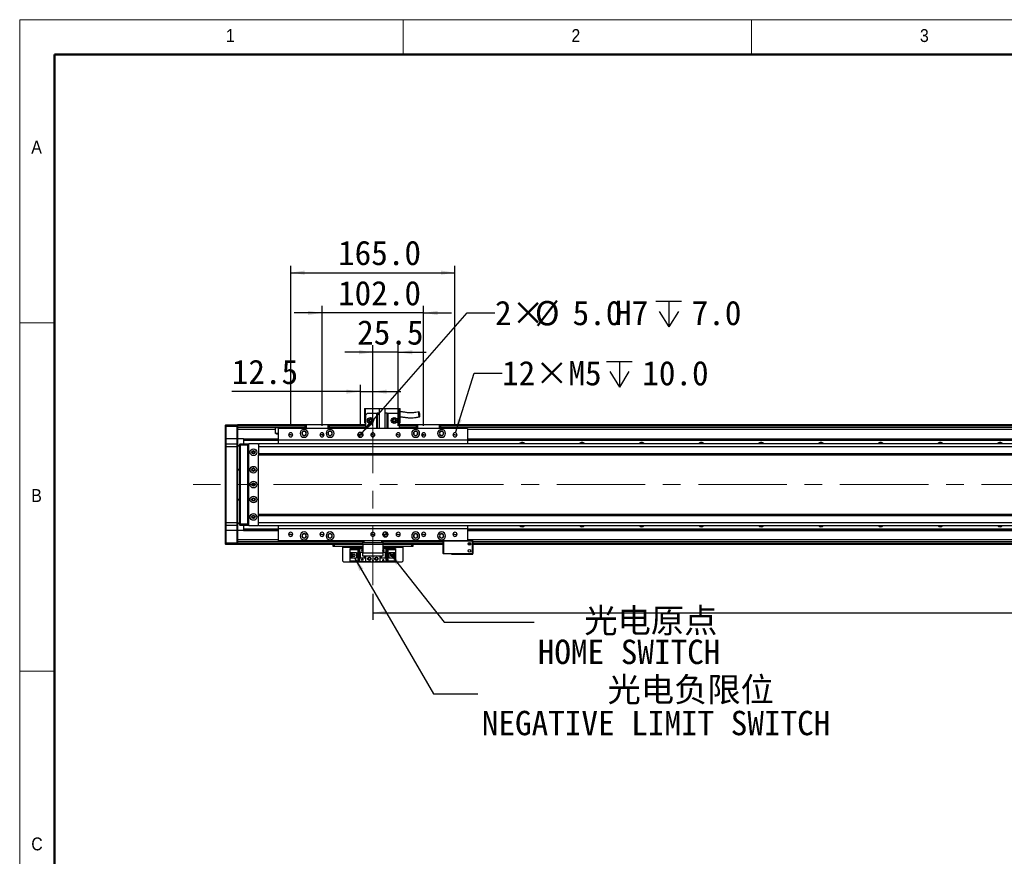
# Model space of a CAD drawing. Header units: millimetres. Extents: x 35 to 2924, y 35 to 2044.
# Tile 2 of 8: x 35 to 1024, y 1204 to 2044. Entities that reach past the tile are written whole.
import ezdxf

# ---------------------------------------------------------------- set-up
doc = ezdxf.new("R2010")
doc.units = ezdxf.units.MM
doc.header["$LTSCALE"] = 7
doc.linetypes.add('CENTERX2', pattern=[20.32, 12.7, -2.54, 2.54, -2.54])
doc.layers.add('DIMNS', color=7, linetype='Continuous')
doc.styles.add('SLDTEXTSTYLE1', font='Gothic.ttf', dxfattribs={"width": 0.913})
doc.styles.add('SLDTEXTSTYLE11', font='txt', dxfattribs={"bigfont": 'bigfont'})
doc.styles.add('SLDTEXTSTYLE8', font='txt')
doc.styles.add('SLDTEXTSTYLE9', font='txt')
doc.dimstyles.new('SLDDIMSTYLE0', dxfattribs={"dimtxt": 24.5, "dimasz": 14, "dimexe": 0, "dimexo": 0.0625, "dimgap": 6.125, "dimtad": 2, "dimdec": 1, "dimrnd": 1e-09, "dimzin": 4, "dimdsep": 46, "dimtxsty": 'SLDTEXTSTYLE9', "dimsah": 1, "dimcen": 0.09, "dimadec": 0, "dimazin": 1, "dimtfac": 1, "dimtdec": 1, "dimtofl": 0, "dimtmove": 0, "dimatfit": 3, "dimfxl": 0, "dimfrac": 2, "dimtolj": 1, "dimtzin": 12, "dimarcsym": 0})
doc.dimstyles.new('SLDDIMSTYLE1', dxfattribs={"dimtxt": 24.5, "dimasz": 14, "dimexe": 0, "dimexo": 0.0625, "dimgap": 6.125, "dimtad": 2, "dimdec": 1, "dimrnd": 1e-09, "dimzin": 4, "dimdsep": 46, "dimtxsty": 'SLDTEXTSTYLE9', "dimsah": 1, "dimcen": 0.09, "dimadec": 0, "dimazin": 1, "dimtfac": 1, "dimtdec": 1, "dimtmove": 0, "dimatfit": 0, "dimfxl": 0, "dimfrac": 2, "dimtolj": 1, "dimtzin": 12, "dimarcsym": 0})
doc.dimstyles.new('SLDDIMSTYLE2', dxfattribs={"dimtxt": 0.18, "dimasz": 14, "dimexe": 0, "dimexo": 0.0625, "dimgap": 0, "dimtad": 0, "dimtih": 1, "dimtoh": 1, "dimdec": 0, "dimrnd": 1e-09, "dimzin": 0, "dimdsep": 46, "dimtxsty": 'Standard', "dimsah": 1, "dimcen": 0.09, "dimadec": 0, "dimazin": 0, "dimtfac": 14, "dimtdec": 0, "dimtofl": 0, "dimtmove": 0, "dimatfit": 3, "dimfxl": 0, "dimfrac": 2, "dimtolj": 1, "dimtzin": 0, "dimarcsym": 0})
doc.dimstyles.new('SLDDIMSTYLE3', dxfattribs={"dimtxt": 24.5, "dimasz": 14, "dimexe": 0, "dimexo": 0.0625, "dimgap": 6.125, "dimtad": 2, "dimdec": 1, "dimrnd": 1e-09, "dimzin": 12, "dimdsep": 46, "dimtxsty": 'SLDTEXTSTYLE9', "dimsah": 1, "dimcen": 0.09, "dimadec": 0, "dimazin": 3, "dimtfac": 1, "dimtdec": 1, "dimtmove": 0, "dimatfit": 0, "dimfxl": 0, "dimfrac": 2, "dimtolj": 1, "dimtzin": 12, "dimarcsym": 0})
doc.dimstyles.new('SLDDIMSTYLE7', dxfattribs={"dimtxt": 24.5, "dimasz": 14, "dimexe": 0, "dimexo": 0.0625, "dimgap": 6.125, "dimtad": 0, "dimtih": 1, "dimtoh": 1, "dimdec": 1, "dimrnd": 1e-09, "dimzin": 4, "dimdsep": 46, "dimtxsty": 'SLDTEXTSTYLE9', "dimsah": 1, "dimcen": 0, "dimadec": 0, "dimazin": 1, "dimtfac": 1, "dimtdec": 1, "dimtofl": 0, "dimtmove": 0, "dimatfit": 3, "dimfxl": 0, "dimfrac": 2, "dimtolj": 1, "dimtzin": 12, "dimarcsym": 0})
doc.dimstyles.new('SLDDIMSTYLE8', dxfattribs={"dimtxt": 24.5, "dimasz": 14, "dimexe": 0, "dimexo": 0.0625, "dimgap": 6.125, "dimtad": 0, "dimtih": 1, "dimtoh": 1, "dimdec": 1, "dimrnd": 1e-09, "dimzin": 12, "dimdsep": 46, "dimtxsty": 'SLDTEXTSTYLE9', "dimsah": 1, "dimcen": 0, "dimadec": 0, "dimazin": 3, "dimtfac": 1, "dimtdec": 1, "dimtofl": 0, "dimtmove": 0, "dimatfit": 3, "dimfxl": 0, "dimfrac": 2, "dimtolj": 1, "dimtzin": 12, "dimarcsym": 0})

# ---------------------------------------------------------------- blocks, each defined once
blk = doc.blocks.new('_D_28')
at = {"layer": 'DIMNS'}
for p, q in [((377.19, 1635.87), (377.19, 1677.37)), ((389.69, 1635.87), (389.69, 1677.37)), ((377.19, 1670.37), (247.98, 1670.37)), ((377.19, 1670.37), (389.69, 1670.37)), ((389.69, 1670.37), (417.69, 1670.37))]:
    blk.add_line(p, q, dxfattribs=at)
for points in [[(377.19, 1670.37), (363.19, 1672.47), (363.19, 1668.27)], [(389.69, 1670.37), (403.69, 1668.27), (403.69, 1672.47)]]:
    blk.add_solid(points, dxfattribs=at)
at = {"layer": 'DIMNS', "insert": (247.98, 1702.51), "char_height": 24.5, "attachment_point": 1, "style": 'SLDTEXTSTYLE9'}
blk.add_mtext('12.5', dxfattribs=at)
blk = doc.blocks.new('_D_29')
at = {"layer": 'DIMNS'}
for p, q in [((338.69, 1635.87), (338.69, 1756.44)), ((440.69, 1635.87), (440.69, 1756.44)), ((338.69, 1749.44), (310.69, 1749.44)), ((440.69, 1749.44), (338.69, 1749.44)), ((440.69, 1749.44), (468.69, 1749.44))]:
    blk.add_line(p, q, dxfattribs=at)
for points in [[(338.69, 1749.44), (324.69, 1751.54), (324.69, 1747.34)], [(440.69, 1749.44), (454.69, 1747.34), (454.69, 1751.54)]]:
    blk.add_solid(points, dxfattribs=at)
at = {"layer": 'DIMNS', "insert": (354.73, 1781.59), "char_height": 24.5, "attachment_point": 1, "style": 'SLDTEXTSTYLE9'}
blk.add_mtext('102.0', dxfattribs=at)
blk = doc.blocks.new('_D_30')
at = {"layer": 'DIMNS'}
for p, q in [((307.19, 1635.87), (307.19, 1796.88)), ((472.19, 1635.87), (472.19, 1796.88)), ((307.19, 1789.88), (472.19, 1789.88))]:
    blk.add_line(p, q, dxfattribs=at)
for points in [[(307.19, 1789.88), (321.19, 1787.78), (321.19, 1791.98)], [(472.19, 1789.88), (458.19, 1791.98), (458.19, 1787.78)]]:
    blk.add_solid(points, dxfattribs=at)
at = {"layer": 'DIMNS', "insert": (354.73, 1822.02), "char_height": 24.5, "attachment_point": 1, "style": 'SLDTEXTSTYLE9'}
blk.add_mtext('165.0', dxfattribs=at)
blk = doc.blocks.new('_D_31')
at = {"layer": 'DIMNS'}
for p, q in [((389.69, 1635.87), (389.69, 1716.94)), ((415.19, 1635.87), (415.19, 1716.94)), ((389.69, 1709.94), (361.69, 1709.94)), ((415.19, 1709.94), (389.69, 1709.94)), ((415.19, 1709.94), (443.19, 1709.94))]:
    blk.add_line(p, q, dxfattribs=at)
for points in [[(389.69, 1709.94), (375.69, 1712.04), (375.69, 1707.84)], [(415.19, 1709.94), (429.19, 1707.84), (429.19, 1712.04)]]:
    blk.add_solid(points, dxfattribs=at)
at = {"layer": 'DIMNS', "insert": (373.92, 1742.09), "char_height": 24.5, "attachment_point": 1, "style": 'SLDTEXTSTYLE9'}
blk.add_mtext('25.5', dxfattribs=at)
blk = doc.blocks.new('SW_SYMBOL_HOLE_DEPTH')
at = {"layer": 'DIMNS', "color": 0}
for p, q in [((0, 6125), (5600, 6125)), ((2800, 6125), (2800, 525)), ((700, 3885), (2800, 525)), ((4900, 3885), (2800, 525))]:
    blk.add_line(p, q, dxfattribs=at)
blk = doc.blocks.new('_D_33')
at = {"layer": 'DIMNS'}
for p, q in [((472.81, 1628.99), (491.42, 1688.84)), ((491.42, 1688.84), (519.42, 1688.84))]:
    blk.add_line(p, q, dxfattribs=at)
blk.add_solid([(472.81, 1628.99), (478.98, 1641.74), (474.97, 1642.98)], dxfattribs=at)
at = {"layer": 'DIMNS', "xscale": 0.004592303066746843, "yscale": 0.004592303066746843, "zscale": 0.004592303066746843}
blk.add_blockref('SW_SYMBOL_HOLE_DEPTH', (624.4, 1672.62), dxfattribs=at)
at = {"layer": 'DIMNS', "char_height": 24.5, "attachment_point": 1, "style": 'SLDTEXTSTYLE9'}
for s, insert in [('12×M5', (519.42, 1701.19)), ('10.0', (660.26, 1701.19))]:
    blk.add_mtext(s, dxfattribs=dict(at, insert=insert))
blk = doc.blocks.new('_D_34')
at = {"layer": 'DIMNS'}
for p, q in [((378.84, 1628.87), (484.35, 1749.44)), ((484.35, 1749.44), (512.35, 1749.44))]:
    blk.add_line(p, q, dxfattribs=at)
blk.add_solid([(378.84, 1628.87), (389.64, 1638.02), (386.48, 1640.78)], dxfattribs=at)
at = {"layer": 'DIMNS', "xscale": 0.004592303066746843, "yscale": 0.004592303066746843, "zscale": 0.004592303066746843}
blk.add_blockref('SW_SYMBOL_HOLE_DEPTH', (674, 1733.12), dxfattribs=at)
at = {"layer": 'DIMNS', "char_height": 24.5, "attachment_point": 1, "style": 'SLDTEXTSTYLE9'}
for s, insert in [('2×', (512.35, 1761.68)), ('%%c', (552.44, 1761.45)), ('5.0', (590.29, 1761.68)), ('H7', (632.96, 1761.68)), ('7.0', (709.86, 1761.68))]:
    blk.add_mtext(s, dxfattribs=dict(at, insert=insert))
blk = doc.blocks.new('_D_35')
at = {"layer": 'DIMNS'}
for p, q in [((389.69, 1467.14), (389.69, 1441.28)), ((2189.69, 1467.14), (2189.69, 1441.28)), ((389.69, 1448.28), (2189.69, 1448.28))]:
    blk.add_line(p, q, dxfattribs=at)
for points in [[(389.69, 1448.28), (403.69, 1446.18), (403.69, 1450.38)], [(2189.69, 1448.28), (2175.69, 1450.38), (2175.69, 1446.18)]]:
    blk.add_solid(points, dxfattribs=at)
at = {"layer": 'DIMNS', "insert": (1223.01, 1480.43), "char_height": 24.5, "attachment_point": 1, "style": 'SLDTEXTSTYLE9'}
blk.add_mtext('1800.0', dxfattribs=at)
blk = doc.blocks.new('SW_NOTE_8')
at = {"layer": 'DIMNS', "color": 0, "char_height": 24.5, "attachment_point": 1}
for s, insert, style in [('{\\fMicrosoft YaHei|b0|i0|c134|p34; 光电原点}', (42.12, 13.85), 'SLDTEXTSTYLE11'), ('HOME SWITCH', (3.73, -17.65), 'SLDTEXTSTYLE8')]:
    blk.add_mtext(s, dxfattribs=dict(at, insert=insert, style=style))
blk = doc.blocks.new('SW_NOTE_9')
at = {"layer": 'DIMNS', "color": 0, "char_height": 24.5, "attachment_point": 1}
for s, insert, style in [('{\\fMicrosoft YaHei|b0|i0|c134|p34;    光电负限位}', (97.24, 16.55), 'SLDTEXTSTYLE11'), ('NEGATIVE LIMIT SWITCH', (4.15, -17.1), 'SLDTEXTSTYLE8')]:
    blk.add_mtext(s, dxfattribs=dict(at, insert=insert, style=style))
blk = doc.blocks.new('SW_DOWELSYMBOL_5')
at = {"linetype": 'Continuous', "lineweight": 18}
h = blk.add_hatch(color=0, dxfattribs=at)
edge = h.paths.add_edge_path(flags=0)
edge.add_arc((0, 0), 2.5, 180, 270)
edge.add_line((0, -2.5), (0, 0))
edge.add_line((0, 0), (-2.5, 0))
h = blk.add_hatch(color=0, dxfattribs=at)
edge = h.paths.add_edge_path(flags=0)
edge.add_arc((0, 0), 2.5, 0, 90)
edge.add_line((0, 2.5), (0, 0))
edge.add_line((0, 0), (2.5, 0))
at = {"layer": 'DIMNS', "color": 0}
blk.add_circle((0, 0), 2.5, dxfattribs=at)
blk = doc.blocks.new('SW_DOWELSYMBOL_6')
at = {"linetype": 'Continuous', "lineweight": 18}
h = blk.add_hatch(color=0, dxfattribs=at)
edge = h.paths.add_edge_path(flags=0)
edge.add_arc((0, 0), 2.5, 180, 270)
edge.add_line((0, -2.5), (0, 0))
edge.add_line((0, 0), (-2.5, 0))
h = blk.add_hatch(color=0, dxfattribs=at)
edge = h.paths.add_edge_path(flags=0)
edge.add_arc((0, 0), 2.5, 0, 90)
edge.add_line((0, 2.5), (0, 0))
edge.add_line((0, 0), (2.5, 0))
at = {"layer": 'DIMNS', "color": 0}
blk.add_circle((0, 0), 2.5, dxfattribs=at)

msp = doc.modelspace()

# ---------------------------------------------------------------- linework, layer by layer
at = {"color": 7, "linetype": 'Continuous', "lineweight": 18}
for p, q in [((2905, 2044), (35, 2044)), ((35, 2044), (35, 35)), ((420, 2009), (420, 2044)), ((770, 2044), (770, 2009)), ((70, 2009), (2870, 2009)), ((70, 2009), (70, 70)), ((70, 1739.5), (35, 1739.5)), ((35, 1389.5), (70, 1389.5))]:
    msp.add_line(p, q, dxfattribs=at)
at = {"color": 7, "linetype": 'Continuous', "lineweight": 50}
for p, q in [((2870, 2009), (70, 2009)), ((70, 2009), (70, 70))]:
    msp.add_line(p, q, dxfattribs=at)
at = {"color": 7, "linetype": 'Continuous', "lineweight": 25}
for p, q in [((381.19, 1653.28), (382.19, 1653.28)), ((381.19, 1653.28), (381.19, 1638.88)), ((382.19, 1646.88), (382.19, 1653.28)), ((382.19, 1653.28), (396.19, 1653.28)), ((396.19, 1653.48), (396.19, 1633.48)), ((396.19, 1653.48), (402.19, 1653.48)), ((402.19, 1633.48), (402.19, 1653.48)), ((402.19, 1653.28), (416.19, 1653.28)), ((416.19, 1653.28), (417.19, 1653.28)), ((416.19, 1653.28), (416.19, 1646.88)), ((417.19, 1638.88), (417.19, 1653.28)), ((384.19, 1648.88), (382.19, 1646.88)), ((382.19, 1646.88), (382.19, 1633.48)), ((384.19, 1648.88), (393.69, 1648.88)), ((393.69, 1633.48), (393.69, 1648.88)), ((393.69, 1648.88), (394.19, 1648.88)), ((394.19, 1648.88), (394.19, 1633.48)), ((396.19, 1648.88), (394.19, 1648.88)), ((404.19, 1648.88), (402.19, 1648.88)), ((404.19, 1633.48), (404.19, 1648.88)), ((404.19, 1648.88), (404.69, 1648.88)), ((404.69, 1648.88), (414.19, 1648.88)), ((404.69, 1648.88), (404.69, 1633.48)), ((416.19, 1646.88), (414.19, 1648.88)), ((416.19, 1646.88), (416.19, 1633.48)), ((241.69, 1636.68), (241.99, 1636.98)), ((241.69, 1635.48), (241.69, 1636.68)), ((241.69, 1635.48), (241.99, 1635.48)), ((241.69, 1622.98), (241.69, 1635.48)), ((241.99, 1636.98), (241.99, 1635.48)), ((241.99, 1636.98), (253.39, 1636.98)), ((241.99, 1635.48), (241.99, 1622.98)), ((253.39, 1635.48), (241.99, 1635.48)), ((253.39, 1635.48), (253.39, 1636.98)), ((253.39, 1636.98), (253.69, 1636.68)), ((253.39, 1622.98), (253.39, 1635.48)), ((253.39, 1635.48), (253.69, 1635.48)), ((321.69, 1636.98), (253.69, 1636.98)), ((253.69, 1636.98), (253.69, 1636.68)), ((253.69, 1636.68), (253.69, 1635.48)), ((253.69, 1636.48), (321.69, 1636.48)), ((253.69, 1635.48), (253.69, 1622.98)), ((321.69, 1634.49), (253.69, 1634.49)), ((292.05, 1632.49), (253.69, 1632.49)), ((292.05, 1628.38), (292.05, 1632.49)), ((484.69, 1633.48), (294.69, 1633.48)), ((294.69, 1633.48), (294.69, 1621.48)), ((321.69, 1637.18), (321.99, 1637.48)), ((321.69, 1633.48), (321.69, 1637.18)), ((322.69, 1637.18), (321.69, 1637.18)), ((321.99, 1637.48), (322.81, 1637.48)), ((322.69, 1637.18), (322.81, 1637.48)), ((322.69, 1637.18), (322.69, 1633.48)), ((344.69, 1637.18), (322.69, 1637.18)), ((322.81, 1637.48), (344.57, 1637.48)), ((344.69, 1637.18), (344.57, 1637.48)), ((344.57, 1637.48), (345.39, 1637.48)), ((344.69, 1633.48), (344.69, 1637.18)), ((345.69, 1637.18), (344.69, 1637.18)), ((345.39, 1637.48), (345.69, 1637.18)), ((345.69, 1637.18), (345.69, 1633.48)), ((382.19, 1636.98), (345.69, 1636.98)), ((345.69, 1636.48), (382.19, 1636.48)), ((382.19, 1634.49), (345.69, 1634.49)), ((374.69, 1636.78), (382.19, 1636.78)), ((374.69, 1636.78), (374.69, 1636.58)), ((374.69, 1636.58), (382.19, 1636.58)), ((374.69, 1636.48), (374.69, 1636.58)), ((381.19, 1638.88), (382.19, 1638.88)), ((416.19, 1638.88), (417.19, 1638.88)), ((433.69, 1636.98), (416.19, 1636.98)), ((416.19, 1636.78), (433.69, 1636.78)), ((416.19, 1636.58), (433.69, 1636.58)), ((416.19, 1636.48), (433.69, 1636.48)), ((433.69, 1634.49), (416.19, 1634.49)), ((433.69, 1637.18), (433.99, 1637.48)), ((433.69, 1633.48), (433.69, 1637.18)), ((434.69, 1637.18), (433.69, 1637.18)), ((433.99, 1637.48), (434.81, 1637.48)), ((434.69, 1637.18), (434.81, 1637.48)), ((434.69, 1637.18), (434.69, 1633.48)), ((456.69, 1637.18), (434.69, 1637.18)), ((434.81, 1637.48), (456.57, 1637.48)), ((456.69, 1637.18), (456.57, 1637.48)), ((456.57, 1637.48), (457.39, 1637.48)), ((456.69, 1633.48), (456.69, 1637.18)), ((457.69, 1637.18), (456.69, 1637.18)), ((457.39, 1637.48), (457.69, 1637.18)), ((457.69, 1637.18), (457.69, 1633.48)), ((2121.69, 1636.98), (457.69, 1636.98)), ((457.69, 1636.78), (2121.69, 1636.78)), ((457.69, 1636.58), (2121.69, 1636.58)), ((457.69, 1636.48), (2121.69, 1636.48)), ((2121.69, 1634.49), (457.69, 1634.49)), ((484.69, 1633.48), (484.69, 1621.48)), ((241.69, 1622.98), (241.99, 1622.98)), ((241.69, 1617.68), (241.69, 1622.98)), ((241.99, 1622.98), (241.99, 1617.98)), ((253.39, 1622.98), (241.99, 1622.98)), ((253.39, 1617.98), (253.39, 1622.98)), ((253.39, 1622.98), (253.69, 1622.98)), ((259.69, 1622.99), (253.69, 1622.99)), ((253.69, 1622.98), (253.69, 1617.68)), ((259.69, 1622.99), (294.69, 1622.99)), ((259.69, 1622.99), (259.69, 1622.7)), ((259.69, 1622.7), (294.69, 1622.7)), ((259.69, 1622.7), (259.69, 1621.8)), ((259.69, 1621.8), (294.69, 1621.8)), ((259.69, 1621.8), (259.69, 1621.5)), ((294.69, 1628.38), (292.05, 1628.38)), ((307.19, 1626.98), (305.09, 1626.98)), ((307.19, 1626.98), (309.29, 1626.98)), ((338.69, 1626.98), (336.59, 1626.98)), ((338.69, 1626.98), (338.82, 1626.98)), ((340.03, 1626.98), (340.79, 1626.98)), ((377.19, 1626.98), (374.69, 1626.98)), ((377.19, 1626.98), (379.69, 1626.98)), ((389.69, 1626.98), (387.59, 1626.98)), ((389.69, 1626.98), (391.79, 1626.98)), ((415.19, 1626.98), (413.09, 1626.98)), ((415.19, 1626.98), (417.29, 1626.98)), ((439.35, 1626.98), (438.59, 1626.98)), ((440.69, 1626.98), (440.56, 1626.98)), ((440.69, 1626.98), (442.79, 1626.98)), ((472.19, 1626.98), (470.09, 1626.98)), ((472.19, 1626.98), (474.29, 1626.98)), ((484.69, 1622.99), (2094.69, 1622.99)), ((484.69, 1622.7), (2094.69, 1622.7)), ((484.69, 1621.8), (2094.69, 1621.8)), ((241.99, 1617.98), (241.69, 1617.68)), ((241.69, 1614.98), (241.69, 1617.68)), ((241.69, 1538.98), (241.69, 1614.98)), ((241.99, 1614.98), (241.69, 1614.98)), ((241.99, 1617.98), (241.99, 1614.98)), ((241.99, 1617.98), (253.39, 1617.98)), ((241.99, 1614.98), (241.99, 1538.98)), ((253.39, 1614.98), (241.99, 1614.98)), ((253.39, 1614.98), (253.39, 1617.98)), ((253.39, 1617.98), (253.69, 1617.68)), ((253.39, 1538.98), (253.39, 1614.98)), ((253.39, 1614.98), (253.69, 1614.98)), ((253.69, 1617.68), (253.69, 1614.98)), ((253.69, 1616.48), (256.19, 1616.48)), ((256.19, 1615.48), (253.69, 1615.48)), ((253.69, 1614.98), (253.69, 1538.98)), ((256.19, 1617.68), (256.49, 1617.98)), ((256.19, 1616.48), (256.19, 1617.68)), ((256.19, 1537.48), (256.19, 1616.48)), ((256.19, 1616.48), (256.49, 1616.48)), ((256.49, 1617.98), (256.49, 1616.48)), ((256.49, 1617.98), (263.69, 1617.98)), ((256.49, 1616.48), (256.49, 1537.48)), ((263.69, 1616.48), (256.49, 1616.48)), ((259.69, 1621.5), (294.69, 1621.5)), ((259.69, 1621.5), (259.69, 1617.98)), ((263.69, 1617.98), (263.69, 1616.48)), ((263.69, 1617.98), (265.19, 1617.98)), ((264.89, 1617.68), (263.69, 1617.68)), ((263.69, 1616.48), (263.69, 1537.48)), ((264.69, 1615.98), (264.19, 1615.98)), ((264.19, 1615.98), (264.19, 1537.98)), ((265.19, 1617.98), (264.69, 1617.48)), ((264.69, 1617.48), (264.69, 1536.48)), ((274.19, 1617.98), (265.19, 1617.98)), ((274.69, 1617.48), (274.19, 1617.98)), ((2305.19, 1617.98), (274.69, 1617.98)), ((274.69, 1617.98), (274.69, 1617.48)), ((274.69, 1617.35), (274.69, 1617.48)), ((274.69, 1617.35), (274.69, 1614.98)), ((2305.69, 1614.98), (274.69, 1614.98)), ((274.69, 1614.98), (274.69, 1607.98)), ((484.69, 1621.48), (294.69, 1621.48)), ((294.69, 1621.48), (294.69, 1617.98)), ((484.69, 1621.5), (2094.69, 1621.5)), ((484.69, 1621.48), (484.69, 1617.98)), ((270.84, 1609.98), (268.54, 1609.98)), ((2305.69, 1607.98), (274.69, 1607.98)), ((274.69, 1607.98), (274.69, 1606.98)), ((274.69, 1606.98), (2305.69, 1606.98)), ((274.69, 1546.98), (274.69, 1606.98)), ((253.69, 1592.48), (256.19, 1592.48)), ((256.19, 1591.48), (253.69, 1591.48)), ((253.69, 1562.48), (256.19, 1562.48)), ((256.19, 1561.48), (253.69, 1561.48)), ((268.54, 1543.98), (270.84, 1543.98)), ((2305.69, 1546.98), (274.69, 1546.98)), ((274.69, 1545.98), (274.69, 1546.98)), ((274.69, 1545.98), (2305.69, 1545.98)), ((274.69, 1538.98), (274.69, 1545.98)), ((241.69, 1536.28), (241.69, 1538.98)), ((241.99, 1538.98), (241.69, 1538.98)), ((241.99, 1535.98), (241.69, 1536.28)), ((241.69, 1530.98), (241.69, 1536.28)), ((241.99, 1538.98), (241.99, 1535.98)), ((241.99, 1538.98), (253.39, 1538.98)), ((253.39, 1535.98), (241.99, 1535.98)), ((241.99, 1535.98), (241.99, 1530.98)), ((253.39, 1535.98), (253.39, 1538.98)), ((253.39, 1538.98), (253.69, 1538.98)), ((253.39, 1535.98), (253.69, 1536.28)), ((253.39, 1530.98), (253.39, 1535.98)), ((253.69, 1538.98), (253.69, 1536.28)), ((253.69, 1538.48), (256.19, 1538.48)), ((256.19, 1537.48), (253.69, 1537.48)), ((253.69, 1536.28), (253.69, 1530.98)), ((256.19, 1536.28), (256.19, 1537.48)), ((256.19, 1537.48), (256.49, 1537.48)), ((256.19, 1536.28), (256.49, 1535.98)), ((256.49, 1537.48), (256.49, 1535.98)), ((256.49, 1537.48), (263.69, 1537.48)), ((263.69, 1535.98), (256.49, 1535.98)), ((259.69, 1535.98), (259.69, 1532.46)), ((263.69, 1537.48), (263.69, 1535.98)), ((263.69, 1536.28), (264.89, 1536.28)), ((265.19, 1535.98), (263.69, 1535.98)), ((264.19, 1537.98), (264.69, 1537.98)), ((264.69, 1536.48), (265.19, 1535.98)), ((265.19, 1535.98), (274.19, 1535.98)), ((274.19, 1535.98), (274.69, 1536.48)), ((274.69, 1538.98), (2305.69, 1538.98)), ((274.69, 1536.62), (274.69, 1538.98)), ((274.69, 1536.48), (274.69, 1536.62)), ((274.69, 1535.98), (274.69, 1536.48)), ((274.69, 1535.98), (2305.19, 1535.98)), ((294.69, 1535.98), (294.69, 1532.48)), ((484.69, 1535.98), (484.69, 1532.48)), ((241.99, 1530.98), (241.69, 1530.98)), ((241.69, 1518.48), (241.69, 1530.98)), ((253.39, 1530.98), (241.99, 1530.98)), ((241.99, 1530.98), (241.99, 1518.48)), ((253.69, 1530.98), (253.39, 1530.98)), ((253.39, 1518.48), (253.39, 1530.98)), ((253.69, 1530.98), (253.69, 1518.48)), ((259.69, 1530.98), (253.69, 1530.98)), ((259.69, 1532.46), (294.69, 1532.46)), ((259.69, 1532.46), (259.69, 1532.17)), ((259.69, 1532.17), (294.69, 1532.17)), ((259.69, 1532.17), (259.69, 1531.27)), ((259.69, 1531.27), (294.69, 1531.27)), ((259.69, 1531.27), (259.69, 1530.98)), ((259.69, 1530.98), (294.69, 1530.98)), ((484.69, 1532.48), (294.69, 1532.48)), ((294.69, 1532.48), (294.69, 1520.48)), ((307.19, 1526.98), (305.09, 1526.98)), ((307.19, 1526.98), (309.29, 1526.98)), ((338.69, 1526.98), (336.59, 1526.98)), ((338.69, 1526.98), (340.79, 1526.98)), ((389.69, 1526.98), (387.59, 1526.98)), ((389.69, 1526.98), (391.79, 1526.98)), ((402.19, 1526.98), (399.69, 1526.98)), ((402.19, 1526.98), (404.69, 1526.98)), ((415.19, 1526.98), (413.09, 1526.98)), ((415.19, 1526.98), (417.29, 1526.98)), ((440.69, 1526.98), (438.59, 1526.98)), ((440.69, 1526.98), (442.79, 1526.98)), ((472.19, 1526.98), (470.09, 1526.98)), ((472.19, 1526.98), (474.29, 1526.98)), ((484.69, 1532.48), (484.69, 1520.48)), ((484.69, 1532.46), (2094.69, 1532.46)), ((484.69, 1532.17), (2094.69, 1532.17)), ((484.69, 1531.27), (2094.69, 1531.27)), ((484.69, 1530.98), (2094.69, 1530.98)), ((241.99, 1518.48), (241.69, 1518.48)), ((241.69, 1517.28), (241.69, 1518.48)), ((241.99, 1516.98), (241.69, 1517.28)), ((241.99, 1518.48), (241.99, 1516.98)), ((241.99, 1518.48), (253.39, 1518.48)), ((253.39, 1516.98), (241.99, 1516.98)), ((253.39, 1516.98), (253.39, 1518.48)), ((253.69, 1518.48), (253.39, 1518.48)), ((253.69, 1517.28), (253.39, 1516.98)), ((379.69, 1519.48), (253.69, 1519.48)), ((253.69, 1518.48), (253.69, 1517.28)), ((253.69, 1517.28), (253.69, 1516.98)), ((379.69, 1516.98), (253.69, 1516.98)), ((484.69, 1520.48), (294.69, 1520.48)), ((349.69, 1514.98), (349.69, 1516.98)), ((350.69, 1514.98), (349.69, 1514.98)), ((350.69, 1516.98), (350.69, 1514.98)), ((379.69, 1514.98), (350.69, 1514.98)), ((359.69, 1514.98), (359.69, 1513.98)), ((359.69, 1500.18), (359.69, 1513.98)), ((379.69, 1518.48), (379.69, 1520.48)), ((380.69, 1518.48), (379.69, 1518.48)), ((379.69, 1516.98), (379.69, 1518.48)), ((399.69, 1516.98), (379.69, 1516.98)), ((379.69, 1516.98), (379.69, 1508.48)), ((380.69, 1520.48), (380.69, 1518.48)), ((398.69, 1518.48), (380.69, 1518.48)), ((398.69, 1518.48), (398.69, 1520.48)), ((399.69, 1518.48), (398.69, 1518.48)), ((399.69, 1520.48), (399.69, 1518.48)), ((460.19, 1519.48), (399.69, 1519.48)), ((399.69, 1518.48), (399.69, 1516.98)), ((399.69, 1516.98), (399.69, 1508.48)), ((460.19, 1516.98), (399.69, 1516.98)), ((428.69, 1514.98), (399.69, 1514.98)), ((419.69, 1513.98), (419.69, 1514.98)), ((419.69, 1513.98), (419.69, 1500.18)), ((428.69, 1514.98), (428.69, 1516.98)), ((429.69, 1514.98), (428.69, 1514.98)), ((429.69, 1516.98), (429.69, 1514.98)), ((460.49, 1520.48), (460.19, 1520.18)), ((460.19, 1507.78), (460.19, 1520.18)), ((460.49, 1520.18), (460.19, 1520.18)), ((460.49, 1520.18), (460.61, 1520.48)), ((460.49, 1520.18), (460.49, 1507.78)), ((489.89, 1520.18), (460.49, 1520.18)), ((484.69, 1520.78), (490.19, 1520.78)), ((484.69, 1520.48), (489.77, 1520.48)), ((487.84, 1516.98), (485.54, 1516.98)), ((489.89, 1520.18), (489.77, 1520.48)), ((489.77, 1520.48), (489.89, 1520.48)), ((490.19, 1520.18), (489.89, 1520.48)), ((489.89, 1507.78), (489.89, 1520.18)), ((490.19, 1520.18), (489.89, 1520.18)), ((490.19, 1520.18), (490.19, 1520.78)), ((490.19, 1520.18), (490.19, 1507.78)), ((2091.19, 1519.48), (490.19, 1519.48)), ((2091.19, 1516.98), (490.19, 1516.98)), ((366.99, 1511.88), (366.99, 1512.68)), ((366.99, 1512.68), (376.19, 1512.68)), ((375.29, 1511.88), (366.99, 1511.88)), ((366.99, 1511.88), (366.99, 1511.38)), ((374.79, 1511.38), (366.99, 1511.38)), ((366.99, 1508.78), (366.99, 1511.38)), ((366.99, 1508.78), (373.19, 1508.78)), ((366.99, 1503.18), (366.99, 1508.78)), ((373.19, 1503.18), (366.99, 1503.18)), ((366.99, 1500.58), (366.99, 1503.18)), ((368.29, 1503.18), (368.29, 1508.78)), ((368.79, 1508.43), (368.79, 1508.78)), ((373.19, 1508.43), (368.79, 1508.43)), ((368.79, 1503.53), (368.79, 1508.43)), ((368.79, 1503.18), (368.79, 1503.53)), ((368.79, 1503.53), (373.19, 1503.53)), ((371.59, 1506.78), (369.75, 1506.78)), ((369.75, 1506.78), (369.75, 1505.18)), ((369.75, 1505.18), (371.59, 1505.18)), ((371.59, 1506.78), (371.59, 1505.18)), ((373.19, 1508.78), (373.19, 1503.18)), ((374.79, 1511.38), (375.29, 1511.88)), ((374.79, 1500.58), (374.79, 1511.38)), ((375.29, 1500.08), (375.29, 1511.88)), ((376.19, 1512.68), (376.19, 1508.98)), ((376.19, 1512.68), (379.69, 1512.68)), ((376.19, 1508.98), (379.69, 1508.98)), ((376.19, 1508.98), (376.19, 1502.98)), ((376.69, 1508.98), (376.69, 1502.98)), ((376.99, 1508.98), (376.99, 1502.98)), ((378.59, 1511.18), (378.79, 1511.18)), ((379.19, 1509.98), (378.59, 1511.18)), ((378.79, 1511.58), (379.59, 1511.58)), ((378.79, 1511.18), (378.79, 1511.58)), ((379.69, 1510.98), (379.19, 1509.98)), ((379.59, 1511.58), (379.59, 1511.18)), ((379.59, 1511.18), (379.69, 1511.18)), ((379.69, 1508.48), (399.69, 1508.48)), ((379.69, 1504.98), (379.69, 1508.48)), ((399.69, 1504.98), (379.69, 1504.98)), ((381.39, 1502.98), (381.39, 1504.98)), ((381.69, 1502.98), (381.69, 1504.98)), ((382.19, 1504.98), (382.19, 1502.98)), ((389.69, 1504.98), (389.69, 1501.28)), ((397.19, 1502.98), (397.19, 1504.98)), ((397.69, 1504.98), (397.69, 1502.98)), ((397.99, 1504.98), (397.99, 1502.98)), ((399.69, 1512.68), (403.19, 1512.68)), ((399.69, 1510.58), (400.19, 1511.58)), ((399.79, 1510.38), (399.69, 1510.38)), ((399.69, 1508.98), (403.19, 1508.98)), ((399.69, 1508.48), (399.69, 1504.98)), ((399.79, 1509.98), (399.79, 1510.38)), ((400.59, 1509.98), (399.79, 1509.98)), ((400.19, 1511.58), (400.79, 1510.38)), ((400.59, 1510.38), (400.59, 1509.98)), ((400.79, 1510.38), (400.59, 1510.38)), ((402.39, 1502.98), (402.39, 1508.98)), ((402.69, 1502.98), (402.69, 1508.98)), ((403.19, 1508.98), (403.19, 1512.68)), ((403.19, 1512.68), (412.39, 1512.68)), ((403.19, 1502.98), (403.19, 1508.98)), ((412.39, 1511.88), (404.09, 1511.88)), ((404.09, 1511.88), (404.59, 1511.38)), ((404.09, 1511.88), (404.09, 1500.08)), ((404.59, 1511.38), (404.59, 1500.58)), ((412.39, 1511.38), (404.59, 1511.38)), ((406.19, 1508.78), (412.39, 1508.78)), ((406.19, 1503.18), (406.19, 1508.78)), ((410.59, 1508.43), (406.19, 1508.43)), ((406.19, 1503.53), (410.59, 1503.53)), ((412.39, 1503.18), (406.19, 1503.18)), ((409.63, 1506.78), (407.79, 1506.78)), ((407.79, 1505.18), (407.79, 1506.78)), ((407.79, 1505.18), (409.63, 1505.18)), ((409.63, 1505.18), (409.63, 1506.78)), ((410.59, 1508.78), (410.59, 1508.43)), ((410.59, 1508.43), (410.59, 1503.53)), ((410.59, 1503.53), (410.59, 1503.18)), ((411.09, 1508.78), (411.09, 1503.18)), ((412.39, 1512.68), (412.39, 1511.88)), ((412.39, 1511.38), (412.39, 1511.88)), ((412.39, 1511.38), (412.39, 1508.78)), ((412.39, 1508.78), (412.39, 1503.18)), ((412.39, 1503.18), (412.39, 1500.58)), ((460.49, 1507.48), (460.19, 1507.78)), ((460.19, 1507.78), (460.49, 1507.78)), ((460.49, 1507.78), (489.89, 1507.78)), ((460.49, 1507.78), (460.61, 1507.48)), ((460.61, 1507.48), (460.49, 1507.48)), ((489.77, 1507.48), (460.61, 1507.48)), ((468.69, 1507.18), (468.69, 1507.48)), ((468.69, 1507.18), (490.19, 1507.18)), ((489.89, 1507.78), (489.77, 1507.48)), ((489.89, 1507.48), (489.77, 1507.48)), ((489.89, 1507.78), (490.19, 1507.78)), ((490.19, 1507.78), (489.89, 1507.48)), ((490.19, 1507.18), (490.19, 1507.78)), ((359.69, 1500.18), (360.69, 1499.18)), ((418.69, 1499.18), (360.69, 1499.18)), ((366.99, 1500.58), (374.79, 1500.58)), ((366.99, 1500.58), (366.99, 1500.08)), ((366.99, 1500.08), (375.29, 1500.08)), ((366.99, 1499.28), (366.99, 1500.08)), ((376.19, 1499.28), (366.99, 1499.28)), ((375.29, 1500.08), (374.79, 1500.58)), ((382.19, 1502.98), (376.19, 1502.98)), ((376.19, 1502.98), (376.19, 1499.28)), ((382.19, 1499.28), (376.19, 1499.28)), ((378.59, 1501.58), (378.79, 1501.58)), ((379.19, 1500.38), (378.59, 1501.58)), ((378.79, 1501.98), (379.59, 1501.98)), ((378.79, 1501.58), (378.79, 1501.98)), ((379.79, 1501.58), (379.19, 1500.38)), ((379.59, 1501.98), (379.59, 1501.58)), ((379.59, 1501.58), (379.79, 1501.58)), ((382.19, 1502.98), (382.19, 1499.28)), ((387.69, 1499.28), (382.19, 1499.28)), ((397.19, 1499.28), (391.69, 1499.28)), ((397.19, 1499.28), (397.19, 1502.98)), ((403.19, 1502.98), (397.19, 1502.98)), ((403.19, 1499.28), (397.19, 1499.28)), ((399.59, 1500.78), (400.19, 1501.98)), ((399.79, 1500.78), (399.59, 1500.78)), ((399.79, 1500.38), (399.79, 1500.78)), ((400.59, 1500.38), (399.79, 1500.38)), ((400.19, 1501.98), (400.79, 1500.78)), ((400.59, 1500.78), (400.59, 1500.38)), ((400.79, 1500.78), (400.59, 1500.78)), ((403.19, 1499.28), (403.19, 1502.98)), ((412.39, 1499.28), (403.19, 1499.28)), ((404.59, 1500.58), (404.09, 1500.08)), ((404.09, 1500.08), (412.39, 1500.08)), ((404.59, 1500.58), (412.39, 1500.58)), ((412.39, 1500.08), (412.39, 1500.58)), ((412.39, 1500.08), (412.39, 1499.28)), ((418.69, 1499.18), (419.69, 1500.18))]:
    msp.add_line(p, q, dxfattribs=at)
at = {"color": 8, "linetype": 'Continuous', "lineweight": 25}
for p, q in [((321.69, 1635.98), (253.69, 1635.98)), ((382.19, 1635.98), (345.69, 1635.98)), ((433.69, 1635.98), (416.19, 1635.98)), ((2121.69, 1635.98), (457.69, 1635.98)), ((2094.69, 1632.49), (484.69, 1632.49)), ((294.69, 1521.48), (253.69, 1521.48)), ((379.69, 1517.98), (253.69, 1517.98)), ((359.69, 1513.98), (379.69, 1513.98)), ((460.19, 1517.98), (399.69, 1517.98)), ((399.69, 1513.98), (419.69, 1513.98)), ((2094.69, 1521.48), (484.69, 1521.48)), ((487.84, 1517.98), (485.54, 1517.98)), ((2091.19, 1517.98), (490.19, 1517.98))]:
    msp.add_line(p, q, dxfattribs=at)
at = {"color": 7, "linetype": 'Continuous', "lineweight": 25}
for centre, radius in [((387.19, 1641.38), 3), ((387.19, 1641.38), 1.7), ((387.19, 1641.38), 1.6), ((411.19, 1641.38), 3), ((411.19, 1641.38), 1.7), ((411.19, 1641.38), 1.6), ((269.69, 1609.48), 3.36), ((269.69, 1609.48), 1.7), ((269.69, 1609.48), 1.25), ((269.69, 1591.98), 3.36), ((269.69, 1591.98), 1.7), ((269.69, 1591.98), 1.25), ((269.69, 1576.98), 3.36), ((269.69, 1576.98), 1.7), ((269.69, 1576.98), 1.25), ((269.69, 1561.98), 3.36), ((269.69, 1561.98), 1.7), ((269.69, 1561.98), 1.25), ((269.69, 1544.48), 3.36), ((269.69, 1544.48), 1.7), ((269.69, 1544.48), 1.25), ((486.69, 1517.48), 1.25), ((386.19, 1502.48), 1.75), ((386.19, 1502.48), 1.25), ((393.19, 1502.48), 1.75), ((393.19, 1502.48), 1.25), ((486.69, 1510.48), 1.25)]:
    msp.add_circle(centre, radius, dxfattribs=at)
for centre, radius, start, end in [((320.69, 1628.48), 4, 0, 180), ((346.69, 1628.48), 4, 0, 180), ((432.69, 1628.48), 4, 0, 180), ((458.69, 1628.48), 4, 0, 180), ((307.19, 1626.98), 2.1, 0, 180), ((307.19, 1626.98), 2.1, 180, 0), ((320.69, 1628.48), 4, 180, 0), ((320.69, 1628.48), 2.25, 0, 180), ((320.69, 1628.48), 2.25, 180, 0), ((320.69, 1628.48), 2, 90, 270), ((320.69, 1628.48), 2, 270, 90), ((338.69, 1626.98), 2.1, 0, 180), ((338.69, 1626.98), 2.1, 180, 0), ((346.69, 1628.48), 4, 180, 0), ((346.69, 1628.48), 2.25, 0, 180), ((346.69, 1628.48), 2.25, 180, 0), ((346.69, 1628.48), 2, 90, 270), ((346.69, 1628.48), 2, 270, 90), ((377.19, 1626.98), 2.5, 0, 180), ((377.19, 1626.98), 2.5, 180, 0), ((389.69, 1626.98), 2.1, 0, 180), ((389.69, 1626.98), 2.1, 180, 0), ((415.19, 1626.98), 2.1, 0, 180), ((415.19, 1626.98), 2.1, 180, 0), ((432.69, 1628.48), 4, 180, 0), ((432.69, 1628.48), 2.25, 0, 180), ((432.69, 1628.48), 2.25, 180, 0), ((432.69, 1628.48), 2, 90, 270), ((432.69, 1628.48), 2, 270, 90), ((440.69, 1626.98), 2.1, 0, 180), ((440.69, 1626.98), 2.1, 180, 0), ((458.69, 1628.48), 4, 180, 0), ((458.69, 1628.48), 2.25, 0, 180), ((458.69, 1628.48), 2.25, 180, 0), ((458.69, 1628.48), 2, 90, 270), ((458.69, 1628.48), 2, 270, 90), ((472.19, 1626.98), 2.1, 0, 180), ((472.19, 1626.98), 2.1, 180, 0), ((539.69, 1615.49), 3.75, 41.71072, 138.28928), ((599.69, 1615.49), 3.75, 41.71072, 138.28928), ((659.69, 1615.49), 3.75, 41.71072, 138.28928), ((719.69, 1615.49), 3.75, 41.71072, 138.28928), ((779.69, 1615.49), 3.75, 41.71072, 138.28928), ((839.69, 1615.49), 3.75, 41.71072, 138.28928), ((899.69, 1615.49), 3.75, 41.71072, 138.28928), ((959.69, 1615.49), 3.75, 41.71072, 138.28928), ((1019.69, 1615.49), 3.75, 41.71072, 138.28928), ((539.69, 1538.48), 3.75, 221.71072, 318.28928), ((599.69, 1538.48), 3.75, 221.71072, 318.28928), ((659.69, 1538.48), 3.75, 221.71072, 318.28928), ((719.69, 1538.48), 3.75, 221.71072, 318.28928), ((779.69, 1538.48), 3.75, 221.71072, 318.28928), ((839.69, 1538.48), 3.75, 221.71072, 318.28928), ((899.69, 1538.48), 3.75, 221.71072, 318.28928), ((959.69, 1538.48), 3.75, 221.71072, 318.28928), ((1019.69, 1538.48), 3.75, 221.71072, 318.28928), ((307.19, 1526.98), 2.1, 0, 180), ((307.19, 1526.98), 2.1, 180, 0), ((320.69, 1525.48), 4, 0, 180), ((320.69, 1525.48), 4, 180, 0), ((320.69, 1525.48), 2.25, 0, 180), ((320.69, 1525.48), 2.25, 180, 0), ((320.69, 1525.48), 2, 90, 270), ((320.69, 1525.48), 2, 270, 90), ((338.69, 1526.98), 2.1, 0, 180), ((338.69, 1526.98), 2.1, 180, 0), ((346.69, 1525.48), 4, 0, 180), ((346.69, 1525.48), 4, 180, 0), ((346.69, 1525.48), 2.25, 0, 180), ((346.69, 1525.48), 2.25, 180, 0), ((346.69, 1525.48), 2, 90, 270), ((346.69, 1525.48), 2, 270, 90), ((389.69, 1526.98), 2.1, 0, 180), ((389.69, 1526.98), 2.1, 180, 0), ((402.19, 1526.98), 2.5, 0, 180), ((402.19, 1526.98), 2.5, 180, 0), ((415.19, 1526.98), 2.1, 0, 180), ((415.19, 1526.98), 2.1, 180, 0), ((432.69, 1525.48), 4, 0, 180), ((432.69, 1525.48), 4, 180, 0), ((432.69, 1525.48), 2.25, 0, 180), ((432.69, 1525.48), 2.25, 180, 0), ((432.69, 1525.48), 2, 90, 270), ((432.69, 1525.48), 2, 270, 90), ((440.69, 1526.98), 2.1, 0, 180), ((440.69, 1526.98), 2.1, 180, 0), ((458.69, 1525.48), 4, 0, 180), ((458.69, 1525.48), 4, 180, 0), ((458.69, 1525.48), 2.25, 0, 180), ((458.69, 1525.48), 2.25, 180, 0), ((458.69, 1525.48), 2, 90, 270), ((458.69, 1525.48), 2, 270, 90), ((472.19, 1526.98), 2.1, 0, 180), ((472.19, 1526.98), 2.1, 180, 0), ((387.69, 1501.28), 2, 270, 0), ((391.69, 1501.28), 2, 180, 270)]:
    msp.add_arc(centre, radius, start, end, dxfattribs=at)
for points, knots in [([(386.98, 1640.25), (386.85, 1640.28), (386.59, 1640.32), (386.25, 1640.54), (385.99, 1640.86), (385.84, 1641.26), (385.83, 1641.71), (385.97, 1642.15), (386.23, 1642.52), (386.47, 1642.68), (386.58, 1642.76)], [0, 0, 0, 0, 0.115352, 0.231254, 0.351777, 0.477009, 0.606521, 0.740243, 0.878358, 1, 1, 1, 1]), ([(387.19, 1640.23), (387.19, 1640.23), (387.31, 1640.24), (387.55, 1640.27), (387.87, 1640.43), (388.12, 1640.68), (388.29, 1640.99), (388.36, 1641.34), (388.32, 1641.69), (388.17, 1642.02), (387.94, 1642.28), (387.64, 1642.46), (387.29, 1642.55), (386.94, 1642.53), (386.61, 1642.4), (386.33, 1642.18), (386.13, 1641.88), (386.03, 1641.54), (386.04, 1641.19), (386.15, 1640.85), (386.36, 1640.57), (386.64, 1640.35), (386.87, 1640.29), (386.98, 1640.25)], [0, 0, 0, 0, 0.001719, 0.051636, 0.101551, 0.151463, 0.201377, 0.251294, 0.301208, 0.35112, 0.401034, 0.450948, 0.500865, 0.550777, 0.600689, 0.650603, 0.700519, 0.750434, 0.800346, 0.850259, 0.900175, 0.95009, 1, 1, 1, 1]), ([(387.8, 1642.76), (387.93, 1642.67), (388.2, 1642.48), (388.46, 1642.06), (388.57, 1641.58), (388.5, 1641.11), (388.29, 1640.71), (387.97, 1640.42), (387.65, 1640.28), (387.46, 1640.26), (387.4, 1640.25)], [0, 0, 0, 0, 0.140799, 0.288065, 0.430436, 0.567942, 0.700594, 0.828472, 0.951583, 1, 1, 1, 1]), ([(411.06, 1640.25), (411.01, 1640.25), (410.81, 1640.26), (410.49, 1640.37), (410.15, 1640.64), (409.91, 1641.03), (409.82, 1641.49), (409.89, 1641.97), (410.13, 1642.41), (410.4, 1642.65), (410.57, 1642.75), (410.58, 1642.76)], [0, 0, 0, 0, 0.048839, 0.1680244, 0.2919225, 0.4205438, 0.5539579, 0.6921647, 0.8349293, 0.9819111, 1, 1, 1, 1]), ([(411.4, 1640.25), (411.54, 1640.28), (411.82, 1640.33), (412.17, 1640.58), (412.42, 1640.93), (412.55, 1641.34), (412.54, 1641.77), (412.4, 1642.17), (412.15, 1642.52), (411.92, 1642.68), (411.8, 1642.76)], [0, 0, 0, 0, 0.124807, 0.249841, 0.374859, 0.499858, 0.624843, 0.74983, 0.874829, 1, 1, 1, 1]), ([(435.93, 1650.04), (434.89, 1649.87), (433.07, 1649.58), (430.69, 1649.21), (428.88, 1649.07), (427.29, 1649.04), (425.52, 1649.12), (423.67, 1649.34), (421.77, 1649.63), (420.25, 1649.85), (418.83, 1649.98), (417.89, 1650.04), (417.33, 1650.01), (417.19, 1650.01)], [0, 0, 0, 0, 0.17282, 0.301209, 0.394507, 0.462198, 0.550303, 0.67044, 0.754268, 0.853135, 0.912496, 0.977887, 1, 1, 1, 1]), ([(417.19, 1645), (417.56, 1645.01), (418.45, 1645.05), (419.82, 1644.87), (421.24, 1644.67), (422.51, 1644.48), (423.61, 1644.33), (424.56, 1644.23), (425.81, 1644.12), (427.64, 1644.04), (430.24, 1644.14), (433.24, 1644.56), (435.38, 1644.91), (436.5, 1645.09)], [0, 0, 0, 0, 0.056169, 0.135052, 0.209371, 0.275829, 0.33264, 0.378841, 0.421681, 0.522487, 0.65604, 0.81859, 1, 1, 1, 1]), ([(435.55, 1648.87), (435.58, 1649.12), (435.63, 1649.62), (435.81, 1650.03), (436.03, 1650.07), (436.26, 1649.79), (436.48, 1649.28), (436.67, 1648.58), (436.81, 1647.78), (436.88, 1646.94), (436.89, 1646.16), (436.81, 1645.54), (436.67, 1645.15), (436.47, 1645.06), (436.27, 1645.16), (436.08, 1645.51), (435.91, 1646.04), (435.76, 1646.77), (435.65, 1647.52), (435.58, 1648.06), (435.55, 1648.32), (435.54, 1648.41), (435.54, 1648.43), (435.54, 1648.5), (435.54, 1648.66), (435.55, 1648.79), (435.55, 1648.87)], [0, 0, 0, 0, 0.064817, 0.129779, 0.189732, 0.242618, 0.294413, 0.346243, 0.398724, 0.4522, 0.506601, 0.561452, 0.616052, 0.669772, 0.727069, 0.765377, 0.803691, 0.858909, 0.914229, 0.949555, 0.964001, 0.964851, 0.965759, 0.96871, 0.980528, 1, 1, 1, 1]), ([(292.05, 1632.49), (292.05, 1632.71), (292.04, 1633.16), (292.04, 1633.72), (292.13, 1634.12), (292.35, 1634.34), (292.7, 1634.45), (293.14, 1634.48), (293.66, 1634.49), (294.21, 1634.48), (294.7, 1634.45), (295.06, 1634.33), (295.25, 1634.09), (295.33, 1633.8), (295.33, 1633.57), (295.33, 1633.48)], [0, 0, 0, 0, 0.099396, 0.198861, 0.276023, 0.353548, 0.42298, 0.494405, 0.572455, 0.653944, 0.735638, 0.814155, 0.885301, 0.954888, 1, 1, 1, 1]), ([(410.98, 1640.25), (410.85, 1640.29), (410.6, 1640.37), (410.33, 1640.6), (410.16, 1640.85), (410.06, 1641.12), (410.04, 1641.33), (410.04, 1641.46), (410.04, 1641.49), (410.05, 1641.49), (410.05, 1641.49), (410.05, 1641.49), (410.05, 1641.49), (410.05, 1641.49)], [0, 0, 0, 0, 0.236929, 0.441698, 0.614242, 0.754507, 0.93808, 0.982966, 0.989787, 0.995206, 0.997549, 0.999767, 1, 1, 1, 1]), ([(294.69, 1628.01), (294.56, 1627.93), (294.28, 1627.77), (293.96, 1627.56), (293.69, 1627.5), (293.52, 1627.54), (293.29, 1627.66), (292.88, 1627.9), (292.45, 1628.15), (292.14, 1628.33), (292.05, 1628.38)], [0, 0, 0, 0, 0.150831, 0.331402, 0.377707, 0.423647, 0.499159, 0.63747, 0.901668, 1, 1, 1, 1]), ([(338.82, 1626.98), (338.82, 1627), (338.82, 1627.04), (338.88, 1627.2), (339, 1627.4), (339.19, 1627.61), (339.37, 1627.72), (339.54, 1627.73), (339.67, 1627.71), (339.79, 1627.63), (339.9, 1627.5), (340, 1627.28), (340.02, 1627.09), (340.03, 1626.98)], [0, 0, 0, 0, 0.014393, 0.062833, 0.250037, 0.37516, 0.500046, 0.562848, 0.625118, 0.683882, 0.750527, 0.857131, 1, 1, 1, 1]), ([(340.03, 1626.98), (340.02, 1626.88), (340, 1626.69), (339.9, 1626.47), (339.79, 1626.34), (339.67, 1626.27), (339.54, 1626.24), (339.37, 1626.25), (339.19, 1626.36), (339.03, 1626.54), (338.92, 1626.71), (338.85, 1626.84), (338.83, 1626.91), (338.82, 1626.96), (338.82, 1626.98), (338.82, 1626.98)], [0, 0, 0, 0, 0.141808, 0.247871, 0.314135, 0.37255, 0.435142, 0.498104, 0.623376, 0.748665, 0.874066, 0.937041, 0.973634, 0.987284, 1, 1, 1, 1]), ([(439.35, 1626.98), (439.36, 1627.09), (439.38, 1627.28), (439.48, 1627.5), (439.59, 1627.63), (439.71, 1627.7), (439.84, 1627.73), (440.01, 1627.72), (440.19, 1627.61), (440.36, 1627.43), (440.46, 1627.26), (440.53, 1627.13), (440.55, 1627.06), (440.56, 1627.02), (440.56, 1627), (440.56, 1626.98)], [0, 0, 0, 0, 0.142405, 0.248784, 0.315442, 0.374231, 0.436652, 0.499494, 0.624308, 0.749074, 0.874373, 0.937184, 0.969724, 0.985746, 1, 1, 1, 1]), ([(440.56, 1626.98), (440.56, 1626.98), (440.56, 1626.93), (440.5, 1626.77), (440.38, 1626.57), (440.19, 1626.36), (440.01, 1626.25), (439.84, 1626.24), (439.71, 1626.27), (439.59, 1626.34), (439.48, 1626.47), (439.38, 1626.69), (439.36, 1626.88), (439.35, 1626.98)], [0, 0, 0, 0, 0.012755, 0.063055, 0.250948, 0.376535, 0.501796, 0.56481, 0.627688, 0.686118, 0.752489, 0.858422, 1, 1, 1, 1])]:
    msp.add_open_spline(points, degree=3, knots=knots, dxfattribs=at)
at = {"layer": 'DIMNS', "linetype": 'CENTERX2', "lineweight": 18}
for p, q in [((389.69, 1677.44), (389.69, 1476.03)), ((2370.14, 1576.98), (209.24, 1576.98))]:
    msp.add_line(p, q, dxfattribs=at)

# ---------------------------------------------------------------- block references
at = {"layer": 'DIMNS'}
for name, p in [('SW_DOWELSYMBOL_5', (377.19, 1626.98)), ('SW_DOWELSYMBOL_6', (402.19, 1526.98)), ('SW_NOTE_8', (551.64, 1438.86)), ('SW_NOTE_9', (495, 1366.84))]:
    msp.add_blockref(name, p, dxfattribs=at)

# ---------------------------------------------------------------- texts
at = {"color": 7, "linetype": 'Continuous', "lineweight": 0, "char_height": 12.96, "attachment_point": 1, "style": 'SLDTEXTSTYLE1'}
for s, insert in [('1', (242.08, 2034.52)), ('2', (589.17, 2034.52)), ('3', (939.17, 2034.52)), ('A', (46.67, 1922.52)), ('B', (46.67, 1572.52)), ('C', (46.67, 1222.52))]:
    msp.add_mtext(s, dxfattribs=dict(at, insert=insert))

# ---------------------------------------------------------------- dimensions: what is measured, and where the dimension line sits
at = {"layer": 'DIMNS'}
for base, p1, p2, dimstyle, picture, middle in [((472.19, 1789.88), (307.19, 1626.98), (472.19, 1626.98), 'SLDDIMSTYLE0', '_D_30', (393.76, 1789.88)), ((338.69, 1749.44), (440.69, 1626.98), (338.69, 1626.98), 'SLDDIMSTYLE1', '_D_29', (393.76, 1749.44)), ((389.69, 1709.94), (415.19, 1626.98), (389.69, 1626.98), 'SLDDIMSTYLE3', '_D_31', (404.11, 1709.94)), ((389.69, 1670.37), (377.19, 1626.98), (389.69, 1626.98), 'SLDDIMSTYLE3', '_D_28', (278.16, 1670.37))]:
    dim = msp.add_linear_dim(base=base, p1=p1, p2=p2, dimstyle=dimstyle, dxfattribs=at)
    dim.commit()
    dim.dimension.update_dxf_attribs({"geometry": picture, "text_midpoint": middle, "dimtype": 160})
dim = msp.add_diameter_dim_2p(p1=(375.54, 1625.1), p2=(378.84, 1628.87), text='2×<>H7{\\fGDT;x}7.0', dimstyle='SLDDIMSTYLE7', dxfattribs=at)
dim.commit()
dim.dimension.update_dxf_attribs({"geometry": '_D_34', "text_midpoint": (632.44, 1749.44), "dimtype": 163})
dim = msp.add_radius_dim(center=(472.19, 1626.98), mpoint=(472.81, 1628.99), text='12×M5{\\fGDT;x}10.0', dimstyle='SLDDIMSTYLE8', override={"dimpost": '<>'}, dxfattribs=at)
dim.commit()
dim.dimension.update_dxf_attribs({"geometry": '_D_33', "text_midpoint": (620.02, 1688.84), "dimtype": 164})
dim = msp.add_linear_dim(base=(2189.69, 1448.28), p1=(389.69, 1476.03), p2=(2189.69, 1476.03), angle=0, dimstyle='SLDDIMSTYLE0', dxfattribs=at)
dim.commit()
dim.dimension.update_dxf_attribs({"geometry": '_D_35', "text_midpoint": (1270.89, 1448.28), "dimtype": 160})

# ---------------------------------------------------------------- leaders
for points in [[(371.13, 1503.53), (450.55, 1366.84), (495, 1366.84)], [(406.19, 1508.78), (461.19, 1438.86), (551.64, 1438.86)]]:
    msp.add_leader(points, dimstyle='SLDDIMSTYLE2', dxfattribs=at)

doc.saveas('drawing.dxf')
